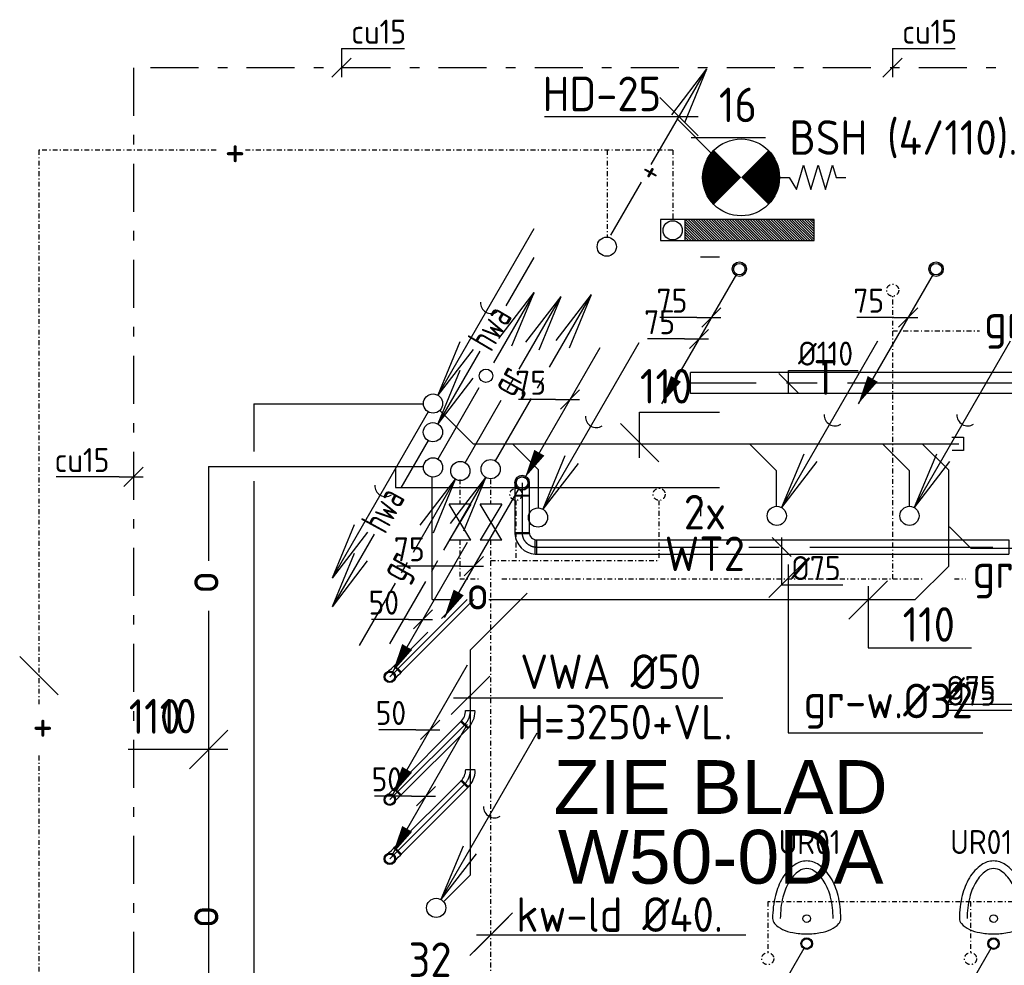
# Model space of a CAD drawing. Header units: millimetres. Extents: x -67014 to 38135, y 8979 to 53413.
# Tile 4 of 18: x -55160 to -50034, y 19950 to 24874. Entities that reach past the tile are written whole.
import ezdxf
from ezdxf.enums import TextEntityAlignment as Align

# ---------------------------------------------------------------- set-up
doc = ezdxf.new("R2010")
doc.units = ezdxf.units.MM
doc.header["$LTSCALE"] = 50
for name, pattern in [('2322109', [10, 5, -2, 1, -2]), ('CENTER2', [28.575, 19.05, -3.175, 3.175, -3.175]), ('KOUDWATER', [8.4, 4.8, -1.2, 1.2, -1.2]), ('KOUDWATERTAP', [1.1, 0.5, -0.25, 0.1, -0.25]), ('WARMWATERTAP', [1.45, 0.5, -0.25, 0.1, -0.25, 0.1, -0.25])]:
    doc.linetypes.add(name, pattern=pattern)
for name, color, linetype in [('50', 3, 'Continuous'), ('51', 6, 'Continuous'), ('51-LEIDING', 3, 'Continuous'), ('52', 3, 'Continuous'), ('52-KOUD', 3, 'KOUDWATER'), ('54', 3, 'Continuous'), ('60-CV', 3, 'Continuous'), ('Bestaande grijswater', 6, 'KOUDWATERTAP'), ('demontage wand', 30, 'Continuous'), ('Nieuw wand', 104, 'Continuous'), ('SYM-W', 7, 'Continuous'), ('WL$1----_BOUWKUNDIG', 11, 'Continuous'), ('WL522---_VWA', 2, 'Continuous'), ('WL524---_D', 192, 'Continuous'), ('WL524---_HARTLIJN', 7, 'Continuous'), ('WL531---', 132, 'Continuous'), ('WL5310--_KW', 2, 'KOUDWATER'), ('WL5310--Bestaande_KW', 180, 'KOUDWATERTAP'), ('WL740---', 4, 'Continuous'), ('WM524---', 2, 'Continuous'), ('WM531---', 2, 'Continuous')]:
    doc.layers.add(name, color=color, linetype=linetype)
doc.styles.add('BURO-018', font='ISO96.shx', dxfattribs={"height": 90})
doc.styles.add('BURO-025', font='ISO96.shx', dxfattribs={"height": 125})
doc.styles.add('ISO', font='ISO.SHX')
doc.styles.get("Standard").update_dxf_attribs({"font": 'ARIAL.TTF'})

# ---------------------------------------------------------------- blocks, each defined once
blk = doc.blocks.new('$MAAT')
at = {"layer": 'SYM-W', "color": 1}
blk.add_line((1, 1), (-1, -1), dxfattribs=at)
blk = doc.blocks.new('013')
at = {"layer": '52', "color": 1, "linetype": 'Continuous'}
for p, q in [((3.063, 5.304), (5.25, 9.093)), ((3.417, 6.704), (5.25, 9.093)), ((4.098, 6.311), (5.25, 9.093)), ((2.438, 4.222), (2.75, 4.763)), ((0.25, 0.433), (2.125, 3.681))]:
    blk.add_line(p, q, dxfattribs=at)
blk.add_circle((0, 0), 0.5, dxfattribs=at)
blk = doc.blocks.new('014')
at = {"layer": '52', "color": 1, "linetype": 'Continuous'}
for p, q in [((-2.438, -4.222), (-0.25, -0.433)), ((-2.083, -2.822), (-0.25, -0.433)), ((-1.402, -3.215), (-0.25, -0.433)), ((-3.063, -5.304), (-2.75, -4.763)), ((-5.25, -9.093), (-3.375, -5.846))]:
    blk.add_line(p, q, dxfattribs=at)
blk.add_circle((0, 0), 0.5, dxfattribs=at)
blk = doc.blocks.new('015')
at = {"layer": '52', "linetype": 'Continuous'}
for name in ['013', '014']:
    blk.add_blockref(name, (0, 0), dxfattribs=at)
blk = doc.blocks.new('030')
at = {"layer": '51', "color": 1, "linetype": 'Continuous'}
for p in [(5.25, 9.093), (1.402, 3.215), (2.083, 2.822)]:
    blk.add_line(p, (0.25, 0.433), dxfattribs=at)
blk.add_circle((0, 0), 0.5, dxfattribs=at)
blk.add_arc((3.033, 5.254), 0.567, 178.0725, 301.9275, dxfattribs=at)
blk = doc.blocks.new('027')
at = {"layer": '51', "color": 1, "linetype": 'Continuous'}
for p, q in [((5.257, 9.105), (3.142, 5.443)), ((3.423, 6.716), (5.257, 9.105)), ((4.104, 6.323), (5.257, 9.105)), ((2.392, 4.144), (0.25, 0.433))]:
    blk.add_line(p, q, dxfattribs=at)
for centre, radius in [((2.755, 4.772), 0.35), ((0, 0), 0.5)]:
    blk.add_circle(centre, radius, dxfattribs=at)
blk = doc.blocks.new('032')
at = {"layer": '50', "color": 1, "linetype": 'Continuous'}
for p, q in [((-0.25, -0.433), (-1.669, -2.89)), ((-3.062, -5.304), (-5.25, -9.093)), ((-4.098, -6.311), (-5.25, -9.093)), ((-3.417, -6.704), (-5.25, -9.093))]:
    blk.add_line(p, q, dxfattribs=at)
blk.add_circle((0, 0), 0.5, dxfattribs=at)
at = {"layer": '50', "color": 7, "style": 'ISO', "width": 0.7}
blk.add_text('hwa', height=1.5, rotation=61.3721, dxfattribs=at).set_placement((-2.477, -5.353))
blk = doc.blocks.new('033')
at = {"layer": '50', "color": 1, "linetype": 'Continuous'}
for p, q in [((5.25, 9.093), (3.8, 6.582)), ((2.438, 4.222), (0.25, 0.433)), ((1.402, 3.215), (0.25, 0.433)), ((2.083, 2.822), (0.25, 0.433))]:
    blk.add_line(p, q, dxfattribs=at)
blk.add_circle((0, 0), 0.5, dxfattribs=at)
at = {"layer": '50', "color": 7, "style": 'ISO', "width": 0.7}
blk.add_text('hwa', height=1.5, rotation=59.4545, dxfattribs=at).set_placement((3.039, 4.129))
blk = doc.blocks.new('034')
at = {"layer": '50', "linetype": 'Continuous'}
for name in ['033', '032']:
    blk.add_blockref(name, (0, 0), dxfattribs=at)
blk = doc.blocks.new('029')
at = {"layer": '51', "color": 1, "linetype": 'Continuous'}
for p in [(-0.25, -0.433), (-4.098, -6.311), (-3.417, -6.704)]:
    blk.add_line(p, (-5.25, -9.093), dxfattribs=at)
blk.add_circle((0, 0), 0.5, dxfattribs=at)
blk.add_arc((-2.467, -4.272), 0.567, 178.0725, 301.9275, dxfattribs=at)
blk = doc.blocks.new('031')
at = {"layer": '51', "linetype": 'Continuous'}
for name in ['030', '029']:
    blk.add_blockref(name, (0, 0), dxfattribs=at)
blk = doc.blocks.new('W3-44')
at = {"layer": '54', "color": 2, "const_width": 2}
for points in [[(1.293, 0.707, 0.414214), (1.293, -0.707, 1)], [(2.707, -0.707, 0.414214), (2.707, 0.707, 1)]]:
    blk.add_lwpolyline(points, format="xyb", dxfattribs=at)
at = {"layer": '54', "color": 7}
blk.add_lwpolyline([(4, 0), (4.5, 0), (4.878, -0.63), (5.256, 0.63), (5.634, -0.63), (6.011, 0.63), (6.389, -0.63), (6.767, 0.63), (6.956, 0), (7.456, 0)], dxfattribs=at)
at = {"layer": '54', "color": 2}
blk.add_circle((2, 0), 2, dxfattribs=at)
blk = doc.blocks.new('*X93')
at = {"color": 0}
for p, q in [((29158.4, 61985.8), (29262, 62089.3)), ((29158.4, 61999.2), (29248.5, 62089.3)), ((29158.4, 62012.7), (29235, 62089.3)), ((29158.4, 62026.2), (29221.6, 62089.3)), ((29158.4, 62039.6), (29208.1, 62089.3)), ((29158.4, 62053.1), (29194.6, 62089.3)), ((29158.4, 62066.6), (29181.1, 62089.3)), ((29158.4, 62080.1), (29167.7, 62089.3)), ((29158.4, 61972.3), (29268.4, 62082.3)), ((29158.4, 61958.8), (29268.4, 62068.8)), ((29158.4, 61945.4), (29268.4, 62055.4)), ((29158.4, 61931.9), (29268.4, 62041.9)), ((29158.4, 61918.4), (29268.4, 62028.4)), ((29158.4, 61904.9), (29268.4, 62014.9)), ((29158.4, 61891.5), (29268.4, 62001.5)), ((29158.4, 61878), (29268.4, 61988)), ((29158.4, 61864.5), (29268.4, 61974.5)), ((29158.4, 61851.1), (29268.4, 61961.1)), ((29158.4, 61837.6), (29268.4, 61947.6)), ((29158.4, 61824.1), (29268.4, 61934.1)), ((29158.4, 61810.7), (29268.4, 61920.7)), ((29158.4, 61797.2), (29268.4, 61907.2)), ((29158.4, 61783.7), (29268.4, 61893.7)), ((29158.4, 61770.2), (29268.4, 61880.2)), ((29158.4, 61756.8), (29268.4, 61866.8)), ((29158.4, 61743.3), (29268.4, 61853.3)), ((29158.4, 61729.8), (29268.4, 61839.8)), ((29158.4, 61716.4), (29268.4, 61826.4)), ((29158.4, 61702.9), (29268.4, 61812.9)), ((29158.4, 61689.4), (29268.4, 61799.4)), ((29158.4, 61675.9), (29268.4, 61785.9)), ((29158.4, 61662.5), (29268.4, 61772.5)), ((29158.4, 61649), (29268.4, 61759)), ((29158.4, 61635.5), (29268.4, 61745.5)), ((29158.4, 61622.1), (29268.4, 61732.1)), ((29158.4, 61608.6), (29268.4, 61718.6)), ((29158.4, 61595.1), (29268.4, 61705.1)), ((29158.4, 61581.7), (29268.4, 61691.7)), ((29158.4, 61568.2), (29268.4, 61678.2)), ((29158.4, 61554.7), (29268.4, 61664.7)), ((29158.4, 61541.2), (29268.4, 61651.2)), ((29158.4, 61527.8), (29268.4, 61637.8)), ((29158.4, 61514.3), (29268.4, 61624.3)), ((29158.4, 61500.8), (29268.4, 61610.8)), ((29158.4, 61487.4), (29268.4, 61597.4)), ((29158.4, 61473.9), (29268.4, 61583.9)), ((29158.4, 61460.4), (29268.4, 61570.4)), ((29158.4, 61447), (29268.4, 61557)), ((29158.4, 61433.5), (29268.4, 61543.5)), ((29158.4, 61420), (29268.4, 61530)), ((29168.3, 61416.4), (29268.4, 61516.5)), ((29181.7, 61416.4), (29268.4, 61503.1)), ((29195.2, 61416.4), (29268.4, 61489.6)), ((29208.7, 61416.4), (29268.4, 61476.1)), ((29222.2, 61416.4), (29268.4, 61462.7)), ((29235.6, 61416.4), (29268.4, 61449.2)), ((29249.1, 61416.4), (29268.4, 61435.7)), ((29262.6, 61416.4), (29268.4, 61422.2))]:
    blk.add_line(p, q, dxfattribs=at)
blk = doc.blocks.new('3-01')
at = {"layer": 'SYM-W', "color": 2}
for p, q in [((-2.5, 1.5), (-2.5, -1.5)), ((-2.5, 1.5), (2.5, -1.5)), ((2.5, 1.5), (-2.5, -1.5)), ((2.5, 1.5), (2.5, -1.5))]:
    blk.add_line(p, q, dxfattribs=at)
blk = doc.blocks.new('W3-01A')
at = {"layer": 'SYM-W', "linetype": 'Continuous', "xscale": 0.75, "yscale": 0.75, "zscale": 0.75}
blk.add_blockref('3-01', (0, 0), dxfattribs=at)
blk = doc.blocks.new('*U94', base_point=(-54567.6, 22493.7))
at = {"color": 0, "linetype": 'Continuous'}
for p, q in [((-54517.6, 22543.7), (-54617.6, 22443.7)), ((-54642.6, 22493.7), (-54969.4, 22493.7)), ((-54642.6, 22493.7), (-54517.6, 22493.7))]:
    blk.add_line(p, q, dxfattribs=at)
at = {"color": 0, "linetype": 'Continuous', "style": 'BURO-025'}
blk.add_text('cu15', height=125, dxfattribs=at).set_placement((-54692.6, 22518.7), align=Align.RIGHT)
blk = doc.blocks.new('*U95', base_point=(-53483.9, 24624.1))
at = {"color": 0, "linetype": 'Continuous'}
for p, q in [((-53483.9, 24724.1), (-53483.9, 24574.1)), ((-53483.9, 24724.1), (-53157.1, 24724.1)), ((-53433.9, 24674.1), (-53533.9, 24574.1))]:
    blk.add_line(p, q, dxfattribs=at)
at = {"color": 0, "linetype": 'Continuous', "style": 'BURO-025'}
blk.add_text('cu15', height=125, dxfattribs=at).set_placement((-53433.9, 24749.1))
blk = doc.blocks.new('*U96', base_point=(-50615.5, 24624.1))
at = {"color": 0, "linetype": 'Continuous'}
for p, q in [((-50615.5, 24724.1), (-50615.5, 24574.1)), ((-50615.5, 24724.1), (-50288.8, 24724.1)), ((-50565.5, 24674.1), (-50665.5, 24574.1))]:
    blk.add_line(p, q, dxfattribs=at)
at = {"color": 0, "linetype": 'Continuous', "style": 'BURO-025'}
blk.add_text('cu15', height=125, dxfattribs=at).set_placement((-50565.5, 24749.1))
blk = doc.blocks.new('RDA')
at = {"color": 0, "linetype": 'Continuous'}
blk.add_circle((0, 0), 0.5, dxfattribs=at)
blk = doc.blocks.new('LDV2121')
at = {"color": 0, "linetype": 'Continuous'}
blk.add_line((-0.25, -0.433), (-6.75, -11.691), dxfattribs=at)
blk.add_lwpolyline([(-6.75, -11.691, 0, 1, 0), (-5.5, -9.526, 1, 1, 0)], format="xyseb", dxfattribs=at)
blk.add_circle((0, 0), 0.5, dxfattribs=at)
blk = doc.blocks.new('*U104', base_point=(19041.7, 413315.5))
at = {"color": 0, "linetype": 'Continuous'}
for p, q in [((19091.7, 413365.5), (18991.7, 413265.5)), ((18966.7, 413315.5), (18773.9, 413315.5)), ((18966.7, 413315.5), (19091.7, 413315.5))]:
    blk.add_line(p, q, dxfattribs=at)
at = {"color": 0, "linetype": 'Continuous', "style": 'BURO-025'}
blk.add_text('75', height=125, dxfattribs=at).set_placement((18916.7, 413340.5), align=Align.RIGHT)
blk = doc.blocks.new('*U105')
at = {"layer": 'WM524---', "color": 0, "ltscale": 10}
for p, q in [((50, 0), (-395.8, 0)), ((-50, -50), (50, 50))]:
    blk.add_line(p, q, dxfattribs=at)
at = {"layer": 'WM524---', "color": 0, "style": 'BURO-025'}
blk.add_text('%%c75', height=125, dxfattribs=at).set_placement((-395.8, 25))
blk = doc.blocks.new('LDV3121')
at = {"color": 0, "linetype": 'Continuous'}
blk.add_line((0.25, 0.433), (6.75, 11.691), dxfattribs=at)
blk.add_lwpolyline([(0.25, 0.433, 0, 1, 0), (1.5, 2.598, 1, 1, 0)], format="xyseb", dxfattribs=at)
blk.add_circle((0, 0), 0.5, dxfattribs=at)
blk = doc.blocks.new('*U107', base_point=(15668, 417063.7))
at = {"color": 0, "linetype": 'Continuous'}
for p, q in [((15718, 417113.7), (15618, 417013.7)), ((15593, 417063.7), (15400.1, 417063.7)), ((15593, 417063.7), (15718, 417063.7))]:
    blk.add_line(p, q, dxfattribs=at)
at = {"color": 0, "linetype": 'Continuous', "style": 'BURO-025'}
blk.add_text('50', height=125, dxfattribs=at).set_placement((15543, 417088.7), align=Align.RIGHT)
blk = doc.blocks.new('*U108', base_point=(15683.5, 416143.4))
at = {"color": 0, "linetype": 'Continuous'}
for p, q in [((15733.5, 416193.4), (15633.5, 416093.4)), ((15608.5, 416143.4), (15415.7, 416143.4)), ((15608.5, 416143.4), (15733.5, 416143.4))]:
    blk.add_line(p, q, dxfattribs=at)
at = {"color": 0, "linetype": 'Continuous', "style": 'BURO-025'}
blk.add_text('50', height=125, dxfattribs=at).set_placement((15558.5, 416168.4), align=Align.RIGHT)
blk = doc.blocks.new('*U109')
at = {"color": 0, "ltscale": 10}
for p, q in [((-25, 52.1), (-25, 60)), ((-25, 60), (25, 60)), ((-25, 36.8), (-25, 52.1)), ((25, 52.1), (25, 60)), ((25, 36.8), (25, 52.1)), ((-25, 23.2), (-25, 36.8)), ((-25, 12), (-25, 23.2)), ((-25, 4.1), (-25, 12)), ((-25, 0), (-25, 4.1)), ((25, 23.2), (25, 36.8)), ((25, 12), (25, 23.2)), ((25, 4.1), (25, 12)), ((25, 0), (25, 4.1))]:
    blk.add_line(p, q, dxfattribs=at)
blk.add_circle((0, 0), 25, dxfattribs=at)
at = {"layer": 'WL524---_HARTLIJN', "linetype": 'CENTER2'}
blk.add_line((0, 0), (0, 60), dxfattribs=at)
at = {"layer": 'WL524---_D', "color": 1, "linetype": '2322109', "style": 'BURO-018'}
blk.add_attdef('POSNR', text='', height=90, dxfattribs=at).set_placement((0, 0), align=Align.MIDDLE)
blk = doc.blocks.new('*U110')
at = {"color": 0, "ltscale": 10}
for p, q in [((0, 25), (499.6, 25)), ((0, -25), (0, 25)), ((499.6, 25), (499.6, -25)), ((0, -25), (499.6, -25))]:
    blk.add_line(p, q, dxfattribs=at)
at = {"layer": 'WL524---_HARTLIJN', "linetype": 'CENTER2'}
blk.add_line((0, 0), (499.6, 0), dxfattribs=at)
at = {"layer": 'WL524---_D', "color": 1, "linetype": '2322109', "style": 'BURO-018'}
blk.add_attdef('POSNR', text='', height=90, dxfattribs=at).set_placement((0, 0), align=Align.MIDDLE)
blk = doc.blocks.new('*U111')
at = {"color": 0, "ltscale": 10}
for p, q in [((-45, -25), (-45, 25)), ((14.1, 49.5), (49.5, 14.1))]:
    blk.add_line(p, q, dxfattribs=at)
for radius, start, end in [(83.6, 270, 315), (133.6, 272.3587, 312.6413)]:
    blk.add_arc((-45, 108.6), radius, start, end, dxfattribs=at)
at = {"layer": 'WL524---_HARTLIJN', "linetype": 'CENTER2'}
blk.add_arc((-45, 108.6), 108.6, 270, 315, dxfattribs=at)
at = {"layer": 'WL524---_D', "color": 1, "linetype": '2322109', "style": 'BURO-018'}
blk.add_attdef('POSNR', text='', height=90, dxfattribs=at).set_placement((0, 0), align=Align.MIDDLE)
blk = doc.blocks.new('*U112')
at = {"color": 0, "ltscale": 10}
for p, q in [((-25, 52.1), (-25, 60)), ((-25, 60), (25, 60)), ((-25, 36.8), (-25, 52.1)), ((25, 52.1), (25, 60)), ((25, 36.8), (25, 52.1)), ((-25, 23.2), (-25, 36.8)), ((-25, 12), (-25, 23.2)), ((-25, 4.1), (-25, 12)), ((-25, 0), (-25, 4.1)), ((25, 23.2), (25, 36.8)), ((25, 12), (25, 23.2)), ((25, 4.1), (25, 12)), ((25, 0), (25, 4.1))]:
    blk.add_line(p, q, dxfattribs=at)
blk.add_circle((0, 0), 25, dxfattribs=at)
at = {"layer": 'WL524---_HARTLIJN', "linetype": 'CENTER2'}
blk.add_line((0, 0), (0, 60), dxfattribs=at)
at = {"layer": 'WL524---_D', "color": 1, "linetype": '2322109', "style": 'BURO-018'}
blk.add_attdef('POSNR', text='', height=90, dxfattribs=at).set_placement((0, 0), align=Align.MIDDLE)
blk = doc.blocks.new('SA-URIN-NEST1')
at = {"color": 0, "linetype": 'Continuous'}
for points in [[(177.5, 80, 0.060157), (163, 200.3, 0.073615), (125.5, 292.1, 0.106841), (62.3, 360.4, 0.153893), (0, 380, 0.153893), (-62.3, 360.4, 0.106841), (-125.5, 292.1, 0.073615), (-163, 200.3, 0.060157), (-177.5, 80, 0.060157)], [(137.5, 80, 0.060157), (124.1, 190.8, 0.073615), (91.1, 271.8, 0.106841), (39.4, 327.6, 0.153893), (0, 340, 0.153893), (-39.4, 327.6, 0.106841), (-91.1, 271.8, 0.073615), (-124.1, 190.8, 0.060157), (-137.5, 80, 0.060157)], [(-177.5, 80, 0.187977), (-167.2, 53.5, 0.101376), (-125.5, 23.4, 0.05979), (-72.1, 6.7, 0.046174), (0, 0, 0.046174), (72.1, 6.7, 0.05979), (125.5, 23.4, 0.101376), (167.2, 53.5, 0.187977), (177.5, 80, 0.187977)]]:
    blk.add_lwpolyline(points, format="xyb", dxfattribs=at)
at = {"color": 0, "linetype": 'Continuous', "style": 'BURO-018', "flags": 1}
blk.add_attdef('SA_MATCODE', (0, 0), '', height=1.8, dxfattribs=at)
blk = doc.blocks.new('LDV6121')
at = {"color": 0, "linetype": 'Continuous'}
for p, q in [((6.75, 11.691), (0.25, 0.433)), ((-0.25, -0.433), (-6.75, -11.691))]:
    blk.add_line(p, q, dxfattribs=at)
for points in [[(0.25, 0.433, 0, 1, 0), (1.5, 2.598, 1, 1, 0)], [(-6.75, -11.691, 0, 1, 0), (-5.5, -9.526, 1, 1, 0)]]:
    blk.add_lwpolyline(points, format="xyseb", dxfattribs=at)
blk.add_circle((0, 0), 0.5, dxfattribs=at)
blk = doc.blocks.new('*U289', base_point=(16433.3, 418208.2))
at = {"color": 0, "linetype": 'Continuous'}
for p, q in [((16483.3, 418258.2), (16383.3, 418158.2)), ((16358.3, 418208.2), (16165.5, 418208.2)), ((16358.3, 418208.2), (16483.3, 418208.2))]:
    blk.add_line(p, q, dxfattribs=at)
at = {"color": 0, "linetype": 'Continuous', "style": 'BURO-025'}
blk.add_text('75', height=125, dxfattribs=at).set_placement((16308.3, 418233.2), align=Align.RIGHT)
blk = doc.blocks.new('*U290', base_point=(19041.7, 413315.5))
at = {"color": 0, "linetype": 'Continuous'}
for p, q in [((19091.7, 413365.5), (18991.7, 413265.5)), ((18966.7, 413315.5), (18773.9, 413315.5)), ((18966.7, 413315.5), (19091.7, 413315.5))]:
    blk.add_line(p, q, dxfattribs=at)
at = {"color": 0, "linetype": 'Continuous', "style": 'BURO-025'}
blk.add_text('75', height=125, dxfattribs=at).set_placement((18916.7, 413340.5), align=Align.RIGHT)
blk = doc.blocks.new('*U299', base_point=(15668, 417063.7))
at = {"color": 0, "linetype": 'Continuous'}
for p, q in [((15718, 417113.7), (15618, 417013.7)), ((15593, 417063.7), (15400.1, 417063.7)), ((15593, 417063.7), (15718, 417063.7))]:
    blk.add_line(p, q, dxfattribs=at)
at = {"color": 0, "linetype": 'Continuous', "style": 'BURO-025'}
blk.add_text('50', height=125, dxfattribs=at).set_placement((15543, 417088.7), align=Align.RIGHT)
blk = doc.blocks.new('*U300', base_point=(15683.5, 416143.4))
at = {"color": 0, "linetype": 'Continuous'}
for p, q in [((15733.5, 416193.4), (15633.5, 416093.4)), ((15608.5, 416143.4), (15415.7, 416143.4)), ((15608.5, 416143.4), (15733.5, 416143.4))]:
    blk.add_line(p, q, dxfattribs=at)
at = {"color": 0, "linetype": 'Continuous', "style": 'BURO-025'}
blk.add_text('50', height=125, dxfattribs=at).set_placement((15558.5, 416168.4), align=Align.RIGHT)
blk = doc.blocks.new('*U303')
at = {"color": 0, "ltscale": 10}
for p, q in [((-37.5, 0), (-37.5, 70)), ((-37.5, 70), (37.5, 70)), ((37.5, 0), (37.5, 70))]:
    blk.add_line(p, q, dxfattribs=at)
blk.add_arc((0, 0), 37.5, 180, 179.82, dxfattribs=at)
at = {"layer": 'WL524---_HARTLIJN', "linetype": 'CENTER2'}
blk.add_line((0, 0), (0, 70), dxfattribs=at)
blk.add_circle((0, 0), 0.075, dxfattribs=at)
at = {"layer": 'WL524---_D', "color": 1, "style": 'BURO-018'}
blk.add_attdef('POSNR', text='', height=90, dxfattribs=at).set_placement((0, 0), align=Align.MIDDLE)
blk = doc.blocks.new('*U304')
at = {"color": 0, "ltscale": 10}
for p, q in [((0, 37.5), (201.8, 37.5)), ((0, -37.5), (0, 37.5)), ((201.8, 37.5), (201.8, -37.5)), ((0, -37.5), (201.8, -37.5))]:
    blk.add_line(p, q, dxfattribs=at)
at = {"layer": 'WL524---_HARTLIJN', "linetype": 'CENTER2'}
blk.add_line((0, 0), (201.8, 0), dxfattribs=at)
at = {"layer": 'WL524---_D', "color": 1, "style": 'BURO-018'}
blk.add_attdef('POSNR', text='', height=90, dxfattribs=at).set_placement((0, 0), align=Align.MIDDLE)
blk = doc.blocks.new('*U308')
at = {"color": 0, "ltscale": 10}
for p, q in [((-25, 52.1), (-25, 60)), ((-25, 60), (25, 60)), ((-25, 36.8), (-25, 52.1)), ((25, 52.1), (25, 60)), ((25, 36.8), (25, 52.1)), ((-25, 23.2), (-25, 36.8)), ((-25, 12), (-25, 23.2)), ((-25, 4.1), (-25, 12)), ((-25, 0), (-25, 4.1)), ((25, 23.2), (25, 36.8)), ((25, 12), (25, 23.2)), ((25, 4.1), (25, 12)), ((25, 0), (25, 4.1))]:
    blk.add_line(p, q, dxfattribs=at)
blk.add_circle((0, 0), 25, dxfattribs=at)
at = {"layer": 'WL524---_HARTLIJN', "linetype": 'CENTER2'}
blk.add_line((0, 0), (0, 60), dxfattribs=at)
at = {"layer": 'WL524---_D', "color": 1, "linetype": '2322109', "style": 'BURO-018'}
blk.add_attdef('POSNR', text='', height=90, dxfattribs=at).set_placement((0, 0), align=Align.MIDDLE)
blk = doc.blocks.new('*U309')
at = {"color": 0, "ltscale": 10}
for p, q in [((0, 25), (499.6, 25)), ((0, -25), (0, 25)), ((499.6, 25), (499.6, -25)), ((0, -25), (499.6, -25))]:
    blk.add_line(p, q, dxfattribs=at)
at = {"layer": 'WL524---_HARTLIJN', "linetype": 'CENTER2'}
blk.add_line((0, 0), (499.6, 0), dxfattribs=at)
at = {"layer": 'WL524---_D', "color": 1, "linetype": '2322109', "style": 'BURO-018'}
blk.add_attdef('POSNR', text='', height=90, dxfattribs=at).set_placement((0, 0), align=Align.MIDDLE)
blk = doc.blocks.new('*U310')
at = {"color": 0, "ltscale": 10}
for p, q in [((-45, -25), (-45, 25)), ((14.1, 49.5), (49.5, 14.1))]:
    blk.add_line(p, q, dxfattribs=at)
for radius, start, end in [(83.6, 270, 315), (133.6, 272.3587, 312.6413)]:
    blk.add_arc((-45, 108.6), radius, start, end, dxfattribs=at)
at = {"layer": 'WL524---_HARTLIJN', "linetype": 'CENTER2'}
blk.add_arc((-45, 108.6), 108.6, 270, 315, dxfattribs=at)
at = {"layer": 'WL524---_D', "color": 1, "linetype": '2322109', "style": 'BURO-018'}
blk.add_attdef('POSNR', text='', height=90, dxfattribs=at).set_placement((0, 0), align=Align.MIDDLE)
blk = doc.blocks.new('*U311')
at = {"color": 0, "ltscale": 10}
for p, q in [((-25, 52.1), (-25, 60)), ((-25, 60), (25, 60)), ((-25, 36.8), (-25, 52.1)), ((25, 52.1), (25, 60)), ((25, 36.8), (25, 52.1)), ((-25, 23.2), (-25, 36.8)), ((-25, 12), (-25, 23.2)), ((-25, 4.1), (-25, 12)), ((-25, 0), (-25, 4.1)), ((25, 23.2), (25, 36.8)), ((25, 12), (25, 23.2)), ((25, 4.1), (25, 12)), ((25, 0), (25, 4.1))]:
    blk.add_line(p, q, dxfattribs=at)
blk.add_circle((0, 0), 25, dxfattribs=at)
at = {"layer": 'WL524---_HARTLIJN', "linetype": 'CENTER2'}
blk.add_line((0, 0), (0, 60), dxfattribs=at)
at = {"layer": 'WL524---_D', "color": 1, "linetype": '2322109', "style": 'BURO-018'}
blk.add_attdef('POSNR', text='', height=90, dxfattribs=at).set_placement((0, 0), align=Align.MIDDLE)
blk = doc.blocks.new('*U312')
at = {"color": 0, "ltscale": 10}
for p, q in [((-37.5, 75), (37.5, 75)), ((-75, -37.5), (-75, 37.5))]:
    blk.add_line(p, q, dxfattribs=at)
for radius, start, end in [(37.5, 270, 0), (112.5, 273.0572, 356.9428)]:
    blk.add_arc((-75, 75), radius, start, end, dxfattribs=at)
at = {"layer": 'WL524---_HARTLIJN', "linetype": 'CENTER2'}
blk.add_arc((-75, 75), 75, 270, 0, dxfattribs=at)
at = {"layer": 'WL524---_D', "color": 1, "linetype": '2322109', "style": 'BURO-018'}
blk.add_attdef('POSNR', text='', height=90, dxfattribs=at).set_placement((0, 0), align=Align.MIDDLE)
blk = doc.blocks.new('*U340')
at = {"layer": 'WM524---', "color": 0, "ltscale": 10}
for p, q in [((50, 0), (-395.8, 0)), ((-50, -50), (50, 50))]:
    blk.add_line(p, q, dxfattribs=at)
at = {"layer": 'WM524---', "color": 0, "style": 'BURO-025'}
blk.add_text('%%c75', height=125, dxfattribs=at).set_placement((-395.8, 25))
blk = doc.blocks.new('*U345')
at = {"color": 0, "ltscale": 10}
for p, q in [((0, 37.5), (2465.8, 37.5)), ((0, -37.5), (0, 37.5)), ((2465.8, 37.5), (2465.8, -37.5)), ((0, -37.5), (2465.8, -37.5))]:
    blk.add_line(p, q, dxfattribs=at)
at = {"layer": 'WL524---_HARTLIJN', "linetype": 'CENTER2'}
blk.add_line((0, 0), (2465.8, 0), dxfattribs=at)
at = {"layer": 'WL524---_D', "color": 1, "style": 'BURO-018'}
blk.add_attdef('POSNR', text='', height=90, dxfattribs=at).set_placement((0, 0), align=Align.MIDDLE)
blk = doc.blocks.new('*U346')
at = {"layer": 'WM524---', "color": 0, "ltscale": 10}
for p, q in [((50, -50), (-50, 50)), ((0, 50), (0, -197.5)), ((0, -197.5), (317.9, -197.5))]:
    blk.add_line(p, q, dxfattribs=at)
at = {"layer": 'WM524---', "color": 0, "style": 'BURO-025'}
blk.add_text('%%c75', height=125, dxfattribs=at).set_placement((50, -172.5))
blk = doc.blocks.new('*U349')
at = {"layer": 'WM524---', "color": 0, "ltscale": 10}
for p, q in [((0, 66.1), (362.5, 66.1)), ((0, -50), (0, 66.1)), ((50, -50), (-50, 50))]:
    blk.add_line(p, q, dxfattribs=at)
at = {"layer": 'WM524---', "color": 0, "style": 'BURO-025'}
blk.add_text('%%c110', height=125, dxfattribs=at).set_placement((50, 91.1))
blk = doc.blocks.new('*U350')
at = {"color": 0, "ltscale": 10}
for p, q in [((0, 55), (1770.7, 55)), ((0, -55), (0, 55)), ((1770.7, 55), (1770.7, -55)), ((0, -55), (1770.7, -55))]:
    blk.add_line(p, q, dxfattribs=at)
at = {"layer": 'WL524---_HARTLIJN', "linetype": 'CENTER2'}
blk.add_line((0, 0), (1770.7, 0), dxfattribs=at)
at = {"layer": 'WL524---_D', "color": 1, "style": 'BURO-018'}
blk.add_attdef('POSNR', text='', height=90, dxfattribs=at).set_placement((0, 0), align=Align.MIDDLE)

msp = doc.modelspace()

# ---------------------------------------------------------------- linework, layer by layer
at = {"color": 0, "ltscale": 10}
msp.add_line((-53176.4, 21473.1), (-53211.8, 21508.4), dxfattribs=at)
msp.add_line((-53176.4, 21473.1), (-53211.8, 21508.4), dxfattribs=at)
at = {"layer": '51-LEIDING'}
for p, q in [((-51824.1, 23833.7), (-51824.1, 23723.7)), ((-51024.1, 23833.7), (-51824.1, 23833.7)), ((-51697.1, 23833.7), (-51697.1, 23723.7)), ((-51024.1, 23723.7), (-51024.1, 23833.7)), ((-51824.1, 23723.7), (-51024.1, 23723.7))]:
    msp.add_line(p, q, dxfattribs=at)
at = {"layer": '51-LEIDING', "color": 7}
for p, q in [((-51932.4, 22830.6), (-51515.8, 22830.6)), ((-51932.4, 22591.9), (-51932.4, 22830.6)), ((-51932.4, 22830.6), (-51515.8, 22830.6)), ((-51932.4, 22591.9), (-51932.4, 22830.6)), ((-51932.4, 22830.6), (-51515.8, 22830.6)), ((-51932.4, 22591.9), (-51932.4, 22830.6)), ((-51159, 22037.5), (-51159, 21160.5)), ((-50742.3, 21924.2), (-50742.3, 21602.6)), ((-50742.3, 21602.6), (-50204.7, 21602.6)), ((-51159, 21160.5), (-50146.2, 21160.5))]:
    msp.add_line(p, q, dxfattribs=at)
at = {"layer": '52', "color": 1, "linetype": 'Continuous'}
for p, q in [((-51872, 24120.6), (-51581.8, 24617.6)), ((-51765.1, 24378.7), (-51581.8, 24617.6)), ((-51697.1, 24339.4), (-51581.8, 24617.6)), ((-52081.8, 23751.6), (-51921.9, 24028.7))]:
    msp.add_line(p, q, dxfattribs=at)
msp.add_circle((-52103.4, 23692.1), 50, dxfattribs=at)
at = {"layer": 'Bestaande grijswater', "linetype": 'KOUDWATERTAP'}
for p, q in [((-50614.9, 21961.9), (-50614.9, 23434.2)), ((-50614.9, 23253.5), (-50162.1, 23253.5)), ((-52868.6, 22480.4), (-52868.6, 22352.2)), ((-52868.6, 22164.7), (-52868.6, 21961.9)), ((-52868.6, 21961.9), (-52770, 21961.9)), ((-52649.4, 21961.9), (-50457.5, 21961.9)), ((-50293.1, 21961.9), (-50235, 21961.9)), ((-51265.6, 20281), (-51265.6, 20016.4)), ((-49878.2, 20281), (-51265.6, 20281)), ((-50209.4, 20281), (-50209.4, 20016.4))]:
    msp.add_line(p, q, dxfattribs=at)
for centre in [(-50614.9, 23465.6), (-51265.6, 19985), (-50209.4, 19985)]:
    msp.add_circle(centre, 31.4, dxfattribs=at)
at = {"layer": 'demontage wand'}
for p, q in [((-51516.1, 23638.2), (-51616.1, 23638.2)), ((-53202.6, 22538.2), (-53202.6, 22438.2)), ((-53202.6, 22438.2), (-51516.1, 22438.2))]:
    msp.add_line(p, q, dxfattribs=at)
at = {"layer": 'Nieuw wand'}
msp.add_line((-51616.1, 22388.2), (-51616.1, 22288.2), dxfattribs=at)
at = {"layer": 'SYM-W', "color": 7}
for p, q in [((-51826.9, 24469.1), (-51626.9, 24269.1)), ((-51626.9, 24369.1), (-52426.9, 24369.1)), ((-51832.4, 22571.1), (-52032.4, 22771.1)), ((-51832.4, 22571.1), (-52032.4, 22771.1)), ((-51832.4, 22571.1), (-52032.4, 22771.1)), ((-51059, 22066), (-51259, 21866)), ((-50642.3, 21952.8), (-50842.3, 21752.8)), ((-52712.9, 21456.1), (-52912.9, 21256.1)), ((-52615.8, 20201.3), (-52815.8, 20001.3)), ((-52594.2, 20222.8), (-52794.2, 20022.8))]:
    msp.add_line(p, q, dxfattribs=at)
at = {"layer": 'SYM-W', "color": 1}
msp.add_line((-51276.2, 24258.8), (-51663.8, 24258.8), dxfattribs=at)
at = {"layer": 'WL522---_VWA'}
for p, q in [((-53940.2, 22873.6), (-53940.2, 22625.6)), ((-53940.2, 22873.6), (-53058.3, 22873.6)), ((-52798.5, 22666.1), (-52973.5, 22841.1)), ((-52798.5, 22666.1), (-50270.4, 22666.1)), ((-52458.8, 22530), (-52594.9, 22666.1)), ((-51219.8, 22524.8), (-51361.1, 22666.1)), ((-50527.4, 22524.8), (-50668.7, 22666.1)), ((-50322.8, 22528), (-50460.9, 22666.1)), ((-50306.5, 22700.9), (-50245.7, 22700.9)), ((-50306.5, 22700.9), (-50245.7, 22700.9)), ((-50245.7, 22700.9), (-50245.7, 22630.1)), ((-50245.7, 22700.9), (-50245.7, 22630.1)), ((-50245.7, 22630.1), (-50305.8, 22630.1)), ((-50245.7, 22630.1), (-50305.8, 22630.1)), ((-54176.3, 22548.4), (-53058.3, 22548.4)), ((-54176.3, 22548.4), (-54176.3, 22056)), ((-52458.8, 22330.6), (-52458.8, 22530)), ((-51219.8, 22343), (-51219.8, 22524.8)), ((-50527.4, 22343), (-50527.4, 22524.8)), ((-50322.8, 22028.9), (-50322.8, 22528)), ((-53940.2, 22470.6), (-53940.2, 19245.2)), ((-53012.9, 21854.5), (-53012.9, 22491.7)), ((-53012.9, 21854.5), (-53012.9, 22491.7)), ((-50207.7, 22122.2), (-50319.1, 22233.6)), ((-50207.7, 22122.2), (-49805.6, 22122.2)), ((-50322.8, 22028.9), (-50497.2, 21854.5)), ((-52517.9, 21888.5), (-52812.9, 21593.5)), ((-53012.9, 21854.5), (-52889.7, 21854.5)), ((-53012.9, 21854.5), (-52889.7, 21854.5)), ((-53012.9, 21854.5), (-52889.7, 21854.5)), ((-52717.3, 21854.5), (-50497.2, 21854.5)), ((-54176.3, 21796), (-54176.3, 19215.6)), ((-52812.9, 20420.8), (-52812.9, 21593.5)), ((-52812.9, 20420.8), (-52953.3, 20280.3))]:
    msp.add_line(p, q, dxfattribs=at)
at = {"layer": 'WL522---_VWA', "color": 7}
for p, q in [((-51498.7, 21340.6), (-52900.7, 21340.6)), ((-54076.3, 21173.9), (-54276.3, 20973.9)), ((-54076.3, 21173.9), (-54276.3, 20973.9)), ((-54076.3, 21073.9), (-54594.9, 21073.9)), ((-54076.3, 21073.9), (-54486.7, 21073.9)), ((-51380, 20107.3), (-52782, 20107.3))]:
    msp.add_line(p, q, dxfattribs=at)
at = {"layer": 'WL524---_D', "linetype": '2322109'}
msp.add_line((-53211.8, 21508.4), (-52865.7, 21854.5), dxfattribs=at)
msp.add_line((-53211.8, 21508.4), (-52865.7, 21854.5), dxfattribs=at)
at = {"layer": 'WL524---_D'}
msp.add_line((-53176.4, 21473.1), (-52795, 21854.5), dxfattribs=at)
msp.add_line((-53176.4, 21473.1), (-52795, 21854.5), dxfattribs=at)
at = {"layer": 'WL524---_D', "color": 202}
for centre, radius in [((-51413.2, 23575.3), 37.5), ((-51413.2, 23575.3), 37.5), ((-50389, 23575.3), 37.5), ((-50389, 23575.3), 37.5), ((-52544.3, 22463.2), 37.5), ((-51062.4, 20063.5), 25), ((-50089.7, 20063.5), 25)]:
    msp.add_circle(centre, radius, dxfattribs=at)
at = {"layer": 'WL524---_HARTLIJN', "linetype": 'CENTER2'}
msp.add_line((-53194.1, 21490.8), (-52830.3, 21854.5), dxfattribs=at)
msp.add_line((-53194.1, 21490.8), (-52830.3, 21854.5), dxfattribs=at)
at = {"layer": 'WL531---', "linetype": '2322109'}
for p, q in [((-49228.7, 24624.1), (-54567.6, 24624.1)), ((-54567.6, 24624.1), (-54567.6, 19448.7))]:
    msp.add_line(p, q, dxfattribs=at)
at = {"layer": 'WL5310--_KW', "color": 1, "linetype": 'Continuous'}
msp.add_circle((-51760.2, 23777.2), 50, dxfattribs=at)
at = {"layer": 'WL5310--Bestaande_KW', "linetype": 'KOUDWATERTAP'}
for p, q in [((-55059.8, 24194.8), (-55059.8, 21306.1)), ((-54137.6, 24194.8), (-55059.8, 24194.8)), ((-51760.2, 24194.8), (-53984.9, 24194.8)), ((-52100.9, 24194.8), (-52100.9, 23740.4)), ((-51760.2, 24194.8), (-51760.2, 23825.9)), ((-52707.9, 22480.4), (-52707.9, 22352.2)), ((-52576.4, 22371.3), (-52576.4, 22057.7)), ((-51831.5, 22371.4), (-51831.5, 22057.7)), ((-52707.9, 22164.7), (-52707.9, 19448.7)), ((-52707.9, 22057.7), (-51831.5, 22057.7)), ((-55059.8, 21042.6), (-55059.8, 19647.4))]:
    msp.add_line(p, q, dxfattribs=at)
for centre in [(-52576.1, 22402.7), (-51831, 22402.7)]:
    msp.add_circle(centre, 31.4, dxfattribs=at)
at = {"layer": 'WM524---'}
for p, q in [((-52745.6, 22079.1), (-52845.6, 21979.1)), ((-52745.6, 22079.1), (-52845.6, 21979.1)), ((-52870.6, 22029.1), (-53196.9, 22029.1)), ((-52870.6, 22029.1), (-53196.9, 22029.1)), ((-52870.6, 22029.1), (-52745.6, 22029.1)), ((-52870.6, 22029.1), (-52745.6, 22029.1))]:
    msp.add_line(p, q, dxfattribs=at)

# ---------------------------------------------------------------- block references
at = {"layer": '50', "linetype": 'Continuous', "xscale": 100, "yscale": 100, "zscale": 100}
msp.add_blockref('034', (-53008.4, 22726), dxfattribs=at)
at = {"layer": '51', "linetype": 'Continuous', "xscale": 100, "yscale": 100, "zscale": 100}
for name, p in [('031', (-53007.8, 22875.4)), ('030', (-52461.2, 22281.6)), ('030', (-51218.3, 22290.6)), ('030', (-50527.4, 22290.6)), ('030', (-52991.6, 20249.2))]:
    msp.add_blockref(name, p, dxfattribs=at)
at = {"layer": '51', "color": 3, "linetype": 'WARMWATERTAP', "xscale": 100, "yscale": 100, "zscale": 100}
msp.add_blockref('027', (-53007.8, 22542.9), dxfattribs=at)
at = {"layer": '51-LEIDING', "xscale": 100, "yscale": 100, "zscale": 100}
msp.add_blockref('W3-44', (-51604.1, 24052.9), dxfattribs=at)
at = {"layer": '51-LEIDING', "color": 1, "rotation": 270}
msp.add_blockref('*X93', (-113113.4, 52992.2), dxfattribs=at)
at = {"layer": '52', "linetype": 'Continuous', "xscale": 100, "yscale": 100, "zscale": 100}
for p in [(-52865.7, 22524.2), (-52708, 22533.8)]:
    msp.add_blockref('015', p, dxfattribs=at)
at = {"layer": '54', "xscale": 100, "yscale": 100, "zscale": 100, "rotation": 270}
msp.add_blockref('$MAAT', (-55059.8, 21458.2), dxfattribs=at)
at = {"layer": 'SYM-W', "xscale": 100, "yscale": 100, "zscale": 100, "rotation": 90}
msp.add_blockref('$MAAT', (-51639.1, 24258.8), dxfattribs=at)
at = {"layer": 'WL524---_D', "color": 202}
for name, p, xscale, yscale, zscale in [('LDV2121', (-51413.2, 23575.3), 60, 60, 60), ('LDV2121', (-51413.2, 23575.3), 60, 60, 60), ('LDV2121', (-50389, 23575.3), 60, 60, 60), ('LDV2121', (-50389, 23575.3), 60, 60, 60), ('LDV6121', (-52544.3, 22463.2), 60, 60, 60), ('RDA', (-51062.4, 20193.7, 850), 40, 40, 40), ('RDA', (-51062.4, 20193.7, 850), 40, 40, 40), ('RDA', (-50089.7, 20193.7, 850), 40, 40, 40), ('RDA', (-50089.7, 20193.7, 850), 40, 40, 40), ('LDV2121', (-51062.4, 20063.5), 60, 60, 60), ('LDV2121', (-50089.7, 20063.5), 60, 60, 60)]:
    msp.add_blockref(name, p, dxfattribs=dict(at, xscale=xscale, yscale=yscale, zscale=zscale))
at = {"layer": 'WL524---_D', "rotation": 180}
for name, p in [('*U350', (-49897, 22981.9)), ('*U303', (-52544.3, 22463.2))]:
    msp.add_blockref(name, p, dxfattribs=at)
at = {"layer": 'WL524---_D', "color": 202, "rotation": 270}
for name, p in [('*U304', (-52544.3, 22399.2)), ('*U312', (-52544.3, 22128.4))]:
    msp.add_blockref(name, p, dxfattribs=at)
at = {"layer": 'WL524---_D', "xscale": 60, "yscale": 60, "zscale": 60}
for p in [(-53232.6, 21452.2), (-53232.6, 21452.2), (-53233, 20813.2), (-53232.6, 20504.9)]:
    msp.add_blockref('LDV3121', p, dxfattribs=at)
at = {"layer": 'WL524---_D', "color": 202}
msp.add_blockref('*U345', (-52475.3, 22128.4), dxfattribs=at)
at = {"layer": 'WL524---_D', "linetype": '2322109'}
for name, p, rotation in [('*U112', (-53232.6, 21452.2), 315.0000000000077), ('*U311', (-53232.6, 21452.2), 315.0000000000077), ('*U310', (-52813.3, 21232.9), 45.00000000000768), ('*U309', (-53194.5, 20851.7), 45.00000000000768), ('*U111', (-52812.9, 20924.6), 45.00000000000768), ('*U110', (-53194.1, 20543.5), 45.00000000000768), ('*U308', (-53233, 20813.2), 315.0000000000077), ('*U109', (-53232.6, 20504.9), 315.0000000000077)]:
    msp.add_blockref(name, p, dxfattribs=dict(at, rotation=rotation))
at = {"layer": 'WL5310--_KW', "linetype": 'Continuous', "xscale": 50, "yscale": 50, "zscale": 50, "rotation": 270}
for p in [(-52867.2, 22258.4), (-52706.4, 22258.4)]:
    msp.add_blockref('W3-01A', p, dxfattribs=at)
at = {"layer": 'WL740---', "linetype": 'Continuous'}
for p in [(-51062.4, 20113.7), (-50089.7, 20113.7)]:
    msp.add_blockref('SA-URIN-NEST1', p, dxfattribs=at)
at = {"layer": 'WM524---'}
for name, p in [('*U290', (-51558.7, 23323.3)), ('*U104', (-50534.5, 23323.3)), ('*U290', (-50534.5, 23323.3)), ('*U104', (-51623.2, 23211.6)), ('*U349', (-51157.5, 22981.9)), ('*U289', (-52294.5, 22896)), ('*U346', (-51193.1, 22128.4)), ('*U107', (-53059.8, 21751.5)), ('*U299', (-53059.8, 21751.5)), ('*U340', (-49940.5, 21307.5)), ('*U105', (-49940.5, 21277.6)), ('*U300', (-53023, 21176.9)), ('*U108', (-53044.2, 20831.2))]:
    msp.add_blockref(name, p, dxfattribs=at)
at = {"layer": 'WM531---', "linetype": '2322109'}
for name, p in [('*U95', (-53483.9, 24624.1)), ('*U96', (-50615.5, 24624.1)), ('*U94', (-54567.6, 22493.7))]:
    msp.add_blockref(name, p, dxfattribs=at)

# ---------------------------------------------------------------- texts
at = {"layer": '50', "color": 7, "style": 'ISO'}
msp.add_text('H=3250+VL.', height=180, dxfattribs=at).set_placement((-52570.7, 21126.6))
at = {"layer": '51-LEIDING', "color": 7, "style": 'ISO'}
for s, p in [(' 110', (-52033.8, 22875.4)), (' 110', (-52033.8, 22875.4)), (' 110', (-52033.8, 22875.4)), ('110', (-50563.2, 21635.1)), ('gr-w.%%c32', (-51078.6, 21236.8))]:
    msp.add_text(s, height=180, dxfattribs=at).set_placement(p)
at = {"layer": '52', "color": 7, "style": 'ISO', "width": 0.75}
for s, p in [('+', (-51840.2, 24019.2)), ('gr', (-52588.4, 22902.2)), ('gr', (-53166.2, 21938.5))]:
    msp.add_text(s, height=150, rotation=61.3721, dxfattribs=at).set_placement(p)
at = {"layer": '52', "color": 7, "style": 'ISO'}
for s, p in [('T', (-51027.6, 22921.3)), ('2x', (-51702.2, 22219.9)), ('WT2', (-51802.1, 22003))]:
    msp.add_text(s, height=180, dxfattribs=at).set_placement(p)
at = {"layer": '52-KOUD', "color": 7, "style": 'ISO'}
for p in [(-54093.6, 24105), (-55094.8, 21113.7)]:
    msp.add_text('+', height=180, dxfattribs=at).set_placement(p)
at = {"layer": '60-CV', "color": 7, "style": 'ISO'}
msp.add_text('kw-ld %%c40.', height=180, dxfattribs=at).set_placement((-52575, 20124.4))
at = {"layer": '60-CV', "color": 1, "style": 'ISO'}
msp.add_text('32', height=180, dxfattribs=at).set_placement((-53135.6, 19889.4))
at = {"layer": 'SYM-W', "color": 7, "style": 'ISO'}
msp.add_text('HD-25', height=180, dxfattribs=at).set_placement((-52437.5, 24397.8))
at = {"layer": 'SYM-W', "color": 1, "style": 'ISO'}
msp.add_text('16', height=180, dxfattribs=at).set_placement((-51520, 24340.5))
at = {"layer": 'WL$1----_BOUWKUNDIG', "color": 6, "linetype": 'Continuous'}
for s, p in [('ZIE BLAD', (-51510.1, 20878.7)), ('W50-0DA', (-51510.1, 20515.7))]:
    msp.add_text(s, height=280, dxfattribs=at).set_placement(p, align=Align.MIDDLE)
at = {"layer": 'WL522---_VWA', "color": 7, "style": 'ISO'}
msp.add_text('o', height=180, rotation=90, dxfattribs=at).set_placement((-54124.3, 21886))
for s, p in [('o', (-52833.9, 21802.5)), ('VWA %%C50', (-52554, 21389)), ('110', (-54591.8, 21155.6)), ('110', (-54512, 21158))]:
    msp.add_text(s, height=180, dxfattribs=at).set_placement(p)
at = {"layer": 'WL522---_VWA', "color": 1, "style": 'ISO'}
msp.add_text('o', height=180, rotation=90, dxfattribs=at).set_placement((-54124.3, 20144.6))
at = {"layer": 'WL5310--_KW', "color": 7, "style": 'ISO'}
for s, p in [('BSH (4/110).', (-51152.4, 24170.6)), ('gr', (-50139, 23215)), ('gr', (-50199.7, 21915.1))]:
    msp.add_text(s, height=180, dxfattribs=at).set_placement(p)
at = {"layer": 'WL740---', "linetype": 'Continuous', "style": 'BURO-025'}
for p in [(-51208.4, 20529.7), (-50315.4, 20529.7)]:
    msp.add_text('UR01', height=125, dxfattribs=at).set_placement(p)
at = {"layer": 'WM524---', "style": 'BURO-025'}
msp.add_text('75', height=125, dxfattribs=at).set_placement((-53051.3, 22054.1), align=Align.RIGHT)
msp.add_text('75', height=125, dxfattribs=at).set_placement((-53051.3, 22054.1), align=Align.RIGHT)

doc.saveas('drawing.dxf')
